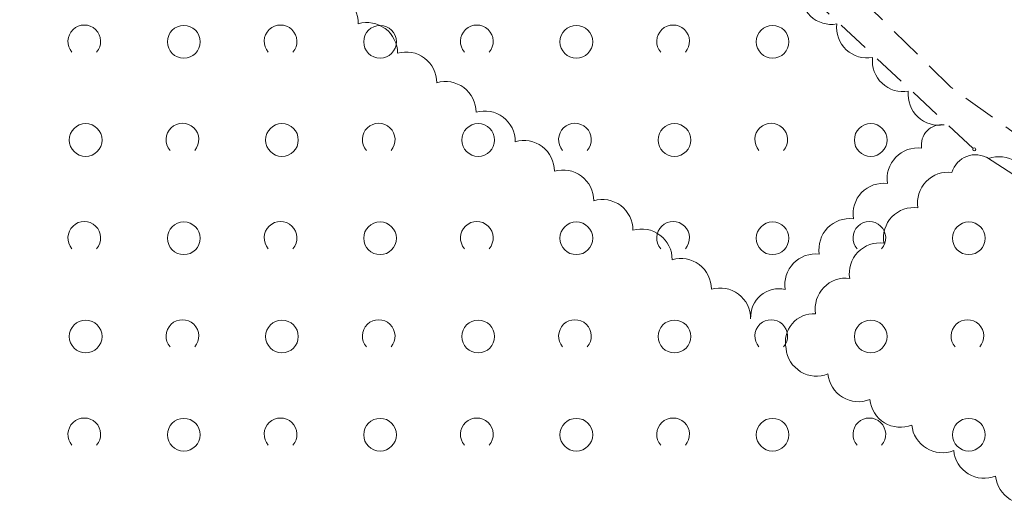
# Model space of a CAD drawing. Header units: metres. Extents: x 6540907 to 6541833, y 5893434 to 5894895.
# Tile 186 of 256: x 6541444 to 6541475, y 5894171 to 5894186. Entities that reach past the tile are written whole.
import ezdxf

# ---------------------------------------------------------------- set-up
doc = ezdxf.new("R2010")
doc.units = ezdxf.units.M
doc.header["$MEASUREMENT"] = 0
doc.linetypes.add('1.0_0.5', pattern=[1.5, 1, -0.5])
doc.layers.get('0').update_dxf_attribs({"color": 2, "linetype": 'CONTINUOUS', "lineweight": 5})
for name, color, linetype, lineweight in [('140-Punkty robocze', 251, 'CONTINUOUS', 9), ('chodnik', 251, 'CONTINUOUS', 9), ('zadrzewienie  zakrzewienie', 252, 'CONTINUOUS', 15)]:
    doc.layers.add(name, color=color, linetype=linetype, lineweight=lineweight)
doc.layers.add('z_i_masywy_grupy', color=7, linetype='CONTINUOUS', lineweight=13, true_color=0x7f926c)

# ---------------------------------------------------------------- blocks, each defined once
blk = doc.blocks.new('OTZK1')
at = {"color": 0, "linetype": 'Continuous'}
blk.add_circle((0, 0), 0.5, dxfattribs=at)
blk = doc.blocks.new('OTZK2')
at = {"color": 0, "linetype": 'Continuous'}
blk.add_arc((0, 0), 0.5, 318.85, 221.162, dxfattribs=at)
blk = doc.blocks.new('PIKIETA')
at = {"color": 0}
blk.add_circle((0, 0), 0.045, dxfattribs=at)

msp = doc.modelspace()

# ---------------------------------------------------------------- linework, layer by layer
at = {"layer": 'chodnik', "linetype": '1.0_0.5', "lineweight": 18, "flags": 128}
msp.add_lwpolyline([(6541148.09, 5894266.607532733), (6541121.4, 5894253.107532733), (6541122.75, 5894251.217532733), (6541149.27, 5894263.847532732), (6541185.84, 5894277.467532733), (6541214.53, 5894280.957532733), (6541220.14, 5894280.467532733), (6541232.78, 5894276.947532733), (6541273.74, 5894255.127532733), (6541292.32, 5894248.137532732), (6541299.58, 5894246.487532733), (6541311.46, 5894246.227532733), (6541320.71, 5894247.927532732), (6541358.75, 5894259.417532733), (6541381.84, 5894259.167532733), (6541383.11, 5894258.687532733), (6541394.29, 5894255.867532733), (6541417.15, 5894246.907532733), (6541419.74, 5894244.817532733), (6541430.87, 5894235.067532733), (6541433.75, 5894232.707532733), (6541442.13, 5894221.107532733), (6541450.88, 5894208.257532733), (6541461.26, 5894194.907532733), (6541472.88, 5894183.517532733), (6541484.16, 5894175.357532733), (6541492.85, 5894170.437532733), (6541512, 5894163.557532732), (6541515.21, 5894162.957532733), (6541516.3, 5894165.557532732), (6541512.94, 5894166.397532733), (6541494.11, 5894173.177532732), (6541485.78, 5894177.877532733), (6541474.82, 5894185.817532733), (6541463.5, 5894196.907532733), (6541453.3, 5894210.017532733), (6541444.59, 5894222.827532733), (6541435.95, 5894234.787532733), (6541432.81, 5894237.357532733), (6541421.67, 5894247.117532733), (6541418.67, 5894249.527532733), (6541395.21, 5894258.727532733), (6541384.01, 5894261.547532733), (6541382.4, 5894262.167532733), (6541358.33, 5894262.417532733), (6541320.17, 5894250.907532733), (6541310.58, 5894248.847532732), (6541305.73, 5894248.827532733), (6541301.24, 5894249.027532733), (6541301.24, 5894249.027532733), (6541293.42, 5894251.277532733), (6541277.75, 5894257.107532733), (6541274.98, 5894257.887532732), (6541233.63, 5894279.557532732), (6541220.53, 5894283.527532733), (6541214.73, 5894283.597532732), (6541185.16, 5894280.417532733)], close=True, dxfattribs=at)
at = {"layer": 'z_i_masywy_grupy', "linetype": 'Continuous'}
for points in [[(6541453.561388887, 5894186.354837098, -0.5), (6541454.760888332, 5894185.454170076, -0.4999999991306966), (6541455.960387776, 5894184.553503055, -0.4999999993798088), (6541457.15988722, 5894183.652836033, -0.4999999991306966), (6541458.359386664, 5894182.752169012, -0.5), (6541459.558886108, 5894181.85150199, -0.4999999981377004), (6541460.758385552, 5894180.950834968, -0.5000000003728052), (6541461.957884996, 5894180.050167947, -0.4999999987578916), (6541463.15738444, 5894179.149500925, -0.5000000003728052), (6541464.356883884, 5894178.248833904, -0.4999999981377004), (6541465.556383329, 5894177.348166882, -0.5000000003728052), (6541466.755882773, 5894176.447499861, -0.5000000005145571), (6541467.812842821, 5894177.339621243, -0.5000000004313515), (6541468.854953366, 5894178.41851216, -0.4999999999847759), (6541469.897063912, 5894179.497403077, -0.5000000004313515), (6541470.939174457, 5894180.576293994, -0.4999999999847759), (6541471.981285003, 5894181.655184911, -0.4999999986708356), (6541472.669610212, 5894182.367803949, -0.4999999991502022), (6541471.57587622, 5894183.394325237, -0.5000000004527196), (6541470.482142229, 5894184.420846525, -0.4999999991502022), (6541469.388408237, 5894185.447367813, -0.5000000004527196), (6541468.294674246, 5894186.4738891, -0.499999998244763)], [(6541475.290079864, 5894180.524180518, 0.499999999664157), (6541474.028461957, 5894181.335549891, 0.5000000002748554), (6541472.909875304, 5894180.913781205, 0.4999999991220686), (6541471.867475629, 5894179.835169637, 0.5), (6541470.825075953, 5894178.756558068, 0.4999999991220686), (6541469.782676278, 5894177.6779465, 0.5), (6541468.740276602, 5894176.599334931, 0.5000000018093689), (6541467.837479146, 5894175.538691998, 0.5), (6541469.119040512, 5894174.75920469, 0.5000000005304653), (6541470.400601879, 5894173.979717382, 0.5), (6541471.682163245, 5894173.200230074, 0.5000000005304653), (6541472.963724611, 5894172.420742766, 0.5), (6541474.245285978, 5894171.641255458, 0.5000000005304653), (6541475.526847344, 5894170.86176815, 0.5)]]:
    msp.add_lwpolyline(points, format="xyb", dxfattribs=at)
at = {"layer": 'zadrzewienie  zakrzewienie', "linetype": '1.0_0.5', "lineweight": 18, "flags": 128}
msp.add_lwpolyline([(6541318.34, 5894220.137532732), (6541365.21, 5894218.337532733), (6541400.25, 5894206.117532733), (6541416.54, 5894198.837532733), (6541431.06, 5894175.017532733), (6541451.77, 5894156.317532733), (6541474.69, 5894125.817532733), (6541515.21, 5894162.957532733), (6541506.98, 5894164.117532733), (6541490.01, 5894171.057532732), (6541473.59, 5894181.617532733), (6541460.36, 5894193.947532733), (6541433.18, 5894231.657532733), (6541416.44, 5894245.337532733), (6541382.33, 5894257.937532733), (6541358.84, 5894258.027532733), (6541325.63, 5894248.127532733), (6541325.63, 5894248.127532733)], close=True, dxfattribs=at)

# ---------------------------------------------------------------- block references
at = {"layer": '140-Punkty robocze', "linetype": 'Continuous', "lineweight": 13}
msp.add_blockref('PIKIETA', (6541473.59, 5894181.617532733), dxfattribs=at)
at = {"layer": 'zadrzewienie  zakrzewienie', "linetype": 'Continuous', "lineweight": 18}
for name, p in [('OTZK2', (6541446.384, 5894184.914532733)), ('OTZK1', (6541449.426, 5894184.903532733)), ('OTZK2', (6541452.384, 5894184.914532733)), ('OTZK1', (6541455.426, 5894184.903532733)), ('OTZK2', (6541458.384, 5894184.914532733)), ('OTZK1', (6541461.426, 5894184.903532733)), ('OTZK2', (6541464.384, 5894184.914532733)), ('OTZK1', (6541467.426, 5894184.903532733)), ('OTZK1', (6541446.426, 5894181.903532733)), ('OTZK2', (6541449.384, 5894181.914532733)), ('OTZK1', (6541452.426, 5894181.903532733)), ('OTZK2', (6541455.384, 5894181.914532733)), ('OTZK1', (6541458.426, 5894181.903532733)), ('OTZK2', (6541461.384, 5894181.914532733)), ('OTZK1', (6541464.426, 5894181.903532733)), ('OTZK2', (6541467.384, 5894181.914532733)), ('OTZK1', (6541470.426, 5894181.903532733)), ('OTZK2', (6541446.384, 5894178.914532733)), ('OTZK1', (6541449.426, 5894178.903532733)), ('OTZK2', (6541452.384, 5894178.914532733)), ('OTZK1', (6541455.426, 5894178.903532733)), ('OTZK2', (6541458.384, 5894178.914532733)), ('OTZK1', (6541461.426, 5894178.903532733)), ('OTZK2', (6541464.384, 5894178.914532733)), ('OTZK1', (6541467.426, 5894178.903532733)), ('OTZK2', (6541470.384, 5894178.914532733)), ('OTZK1', (6541473.426, 5894178.903532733)), ('OTZK1', (6541446.426, 5894175.903532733)), ('OTZK2', (6541449.384, 5894175.914532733)), ('OTZK1', (6541452.426, 5894175.903532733)), ('OTZK2', (6541455.384, 5894175.914532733)), ('OTZK1', (6541458.426, 5894175.903532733)), ('OTZK2', (6541461.384, 5894175.914532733)), ('OTZK1', (6541464.426, 5894175.903532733)), ('OTZK2', (6541467.384, 5894175.914532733)), ('OTZK1', (6541470.426, 5894175.903532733)), ('OTZK2', (6541473.384, 5894175.914532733)), ('OTZK2', (6541446.384, 5894172.914532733)), ('OTZK1', (6541449.426, 5894172.903532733)), ('OTZK2', (6541452.384, 5894172.914532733)), ('OTZK1', (6541455.426, 5894172.903532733)), ('OTZK2', (6541458.384, 5894172.914532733)), ('OTZK1', (6541461.426, 5894172.903532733)), ('OTZK2', (6541464.384, 5894172.914532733)), ('OTZK1', (6541467.426, 5894172.903532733)), ('OTZK2', (6541470.384, 5894172.914532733)), ('OTZK1', (6541473.426, 5894172.903532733))]:
    msp.add_blockref(name, p, dxfattribs=at)

doc.saveas('drawing.dxf')
